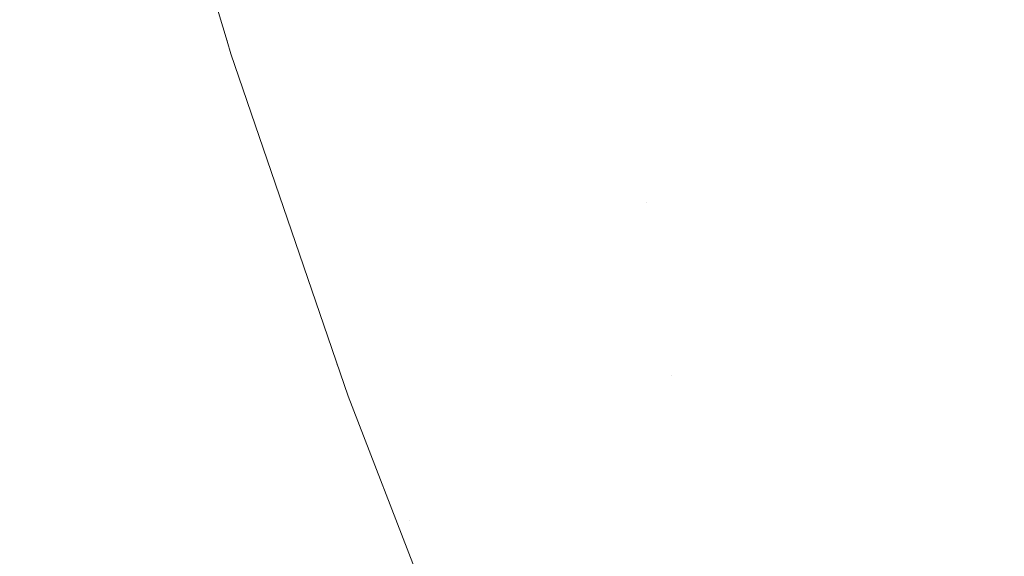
# Model space of a CAD drawing. Header units: centimetres. Extents: x -21.6 to 22.7, y 4.2 to 6.
# Tile 108 of 256: x -6.7031 to -6.6788, y 4.6159 to 4.6291. Entities that reach past the tile are written whole.
import ezdxf

# ---------------------------------------------------------------- set-up
doc = ezdxf.new("R2010")
doc.units = ezdxf.units.CM
doc.header["$LTSCALE"] = 2.54
doc.layers.add('Lucido design-1', color=7, linetype='Continuous')

# ---------------------------------------------------------------- blocks, each defined once
blk = doc.blocks.new('Gruppo-3-1')
at = {"color": 7, "linetype": 'Continuous', "lineweight": 9}
blk.add_3dface([(-21.503423, 5.900212, -2276.22217), (-21.503423, 4.300212, -2276.22217), (22.630348, 4.300212, -2276.22217), (22.630348, 5.900212, -2276.22217)], dxfattribs=at)
for points, invisible_edges in [([(-6.700391, 4.63646, -2276.923745), (-6.700524, 4.636976, -2276.92217), (-6.698022, 4.628596, -2276.92217), (-6.698038, 4.62859, -2276.923745)], 13), ([(-6.698022, 4.628596, -2276.92217), (-6.700524, 4.636976, -2276.92217), (-6.700524, 4.636976, -2276.72217), (-6.698022, 4.628596, -2276.72217)], 10), ([(-6.698009, 4.628603, -2276.71995), (-6.698022, 4.628596, -2276.72217), (-6.700524, 4.636976, -2276.72217), (-6.700362, 4.636472, -2276.71995)], 13), ([(-6.699382, 4.636869, -2276.706291), (-6.699066, 4.636997, -2276.703974), (-6.696733, 4.629192, -2276.703974), (-6.697044, 4.629048, -2276.706291)], 15), ([(-6.697534, 4.628822, -2276.710899), (-6.697714, 4.628739, -2276.713185), (-6.700063, 4.636593, -2276.713185), (-6.699879, 4.636668, -2276.710899)], 15), ([(-6.699879, 4.636668, -2276.710899), (-6.699653, 4.636759, -2276.7086), (-6.697311, 4.628925, -2276.7086), (-6.697534, 4.628822, -2276.710899)], 15), ([(-6.697044, 4.629048, -2276.706291), (-6.697311, 4.628925, -2276.7086), (-6.699653, 4.636759, -2276.7086), (-6.699382, 4.636869, -2276.706291)], 15), ([(-6.700641, 4.636359, -2276.930287), (-6.700545, 4.636398, -2276.928615), (-6.69819, 4.62852, -2276.928615), (-6.698284, 4.628476, -2276.930287)], 15), ([(-6.698118, 4.628553, -2276.926967), (-6.69819, 4.62852, -2276.928615), (-6.700545, 4.636398, -2276.928615), (-6.700472, 4.636428, -2276.926967)], 15), ([(-6.700472, 4.636428, -2276.926967), (-6.700421, 4.636448, -2276.925344), (-6.698067, 4.628576, -2276.925344), (-6.698118, 4.628553, -2276.926967)], 15), ([(-6.698038, 4.62859, -2276.923745), (-6.698067, 4.628576, -2276.925344), (-6.700421, 4.636448, -2276.925344), (-6.700391, 4.63646, -2276.923745)], 15), ([(-6.700362, 4.636472, -2276.71995), (-6.700303, 4.636496, -2276.717712), (-6.697951, 4.62863, -2276.717712), (-6.698009, 4.628603, -2276.71995)], 15), ([(-6.697853, 4.628675, -2276.715456), (-6.697951, 4.62863, -2276.717712), (-6.700303, 4.636496, -2276.717712), (-6.700204, 4.636536, -2276.715456)], 15), ([(-6.700204, 4.636536, -2276.715456), (-6.700063, 4.636593, -2276.713185), (-6.697714, 4.628739, -2276.713185), (-6.697853, 4.628675, -2276.715456)], 15), ([(-6.681914, 4.63603, -2276.661164), (-6.680673, 4.636603, -2276.65914), (-6.678269, 4.629522, -2276.65914), (-6.679489, 4.628885, -2276.661164)], 15), ([(-6.701278, 4.636102, -2276.93721), (-6.701079, 4.636182, -2276.935444), (-6.698715, 4.628277, -2276.935444), (-6.698911, 4.628187, -2276.93721)], 15), ([(-6.698546, 4.628355, -2276.933702), (-6.698715, 4.628277, -2276.935444), (-6.701079, 4.636182, -2276.935444), (-6.700907, 4.636252, -2276.933702)], 15), ([(-6.700907, 4.636252, -2276.933702), (-6.700762, 4.636311, -2276.931982), (-6.698403, 4.628421, -2276.931982), (-6.698546, 4.628355, -2276.933702)], 15), ([(-6.698284, 4.628476, -2276.930287), (-6.698403, 4.628421, -2276.931982), (-6.700762, 4.636311, -2276.931982), (-6.700641, 4.636359, -2276.930287)], 15), ([(-6.699388, 4.627966, -2276.940809), (-6.699672, 4.627836, -2276.942641), (-6.70205, 4.635789, -2276.942641), (-6.701762, 4.635906, -2276.940809)], 15), ([(-6.701762, 4.635906, -2276.940809), (-6.701505, 4.63601, -2276.938998), (-6.699135, 4.628083, -2276.938998), (-6.699388, 4.627966, -2276.940809)], 15), ([(-6.698911, 4.628187, -2276.93721), (-6.699135, 4.628083, -2276.938998), (-6.701505, 4.63601, -2276.938998), (-6.701278, 4.636102, -2276.93721)], 15), ([(-6.679489, 4.628885, -2276.661164), (-6.680667, 4.62827, -2276.663225), (-6.683113, 4.635476, -2276.663225), (-6.681914, 4.63603, -2276.661164)], 15), ([(-6.699987, 4.62769, -2276.944493), (-6.700334, 4.62753, -2276.946366), (-6.702722, 4.635517, -2276.946366), (-6.702369, 4.63566, -2276.944493)], 15), ([(-6.702369, 4.63566, -2276.944493), (-6.70205, 4.635789, -2276.942641), (-6.699672, 4.627836, -2276.942641), (-6.699987, 4.62769, -2276.944493)], 15), ([(-6.70311, 4.635361, -2276.948259), (-6.702722, 4.635517, -2276.946366), (-6.700334, 4.62753, -2276.946366), (-6.700716, 4.627354, -2276.948259)], 15), ([(-6.684268, 4.634943, -2276.665321), (-6.683113, 4.635476, -2276.663225), (-6.680667, 4.62827, -2276.663225), (-6.681802, 4.627678, -2276.665321)], 15), ([(-6.703992, 4.635003, -2276.952099), (-6.703533, 4.635189, -2276.95017), (-6.701132, 4.627162, -2276.95017), (-6.701585, 4.626953, -2276.952099)], 15), ([(-6.700716, 4.627354, -2276.948259), (-6.701132, 4.627162, -2276.95017), (-6.703533, 4.635189, -2276.95017), (-6.70311, 4.635361, -2276.948259)], 15), ([(-6.701585, 4.626953, -2276.952099), (-6.702076, 4.626726, -2276.954044), (-6.70449, 4.634802, -2276.954044), (-6.703992, 4.635003, -2276.952099)], 15), ([(-6.681802, 4.627678, -2276.665321), (-6.682893, 4.627108, -2276.667449), (-6.685379, 4.634431, -2276.667449), (-6.684268, 4.634943, -2276.665321)], 15), ([(-6.705028, 4.634585, -2276.956004), (-6.70449, 4.634802, -2276.954044), (-6.702076, 4.626726, -2276.954044), (-6.702605, 4.626482, -2276.956004)], 15), ([(-6.702605, 4.626482, -2276.956004), (-6.703174, 4.626219, -2276.957979), (-6.705606, 4.634351, -2276.957979), (-6.705028, 4.634585, -2276.956004)], 15), ([(-6.686444, 4.63394, -2276.669608), (-6.685379, 4.634431, -2276.667449), (-6.682893, 4.627108, -2276.667449), (-6.683939, 4.626562, -2276.669608)], 15), ([(-6.683939, 4.626562, -2276.669608), (-6.68494, 4.62604, -2276.671794), (-6.687462, 4.63347, -2276.671794), (-6.686444, 4.63394, -2276.669608)], 15), ([(-6.688434, 4.633021, -2276.674006), (-6.687462, 4.63347, -2276.671794), (-6.68494, 4.62604, -2276.671794), (-6.685895, 4.625542, -2276.674006)], 15), ([(-6.685895, 4.625542, -2276.674006), (-6.686804, 4.625067, -2276.676241), (-6.689359, 4.632594, -2276.676241), (-6.688434, 4.633021, -2276.674006)], 15), ([(-6.690236, 4.63219, -2276.678496), (-6.689359, 4.632594, -2276.676241), (-6.686804, 4.625067, -2276.676241), (-6.687666, 4.624618, -2276.678496)], 15), ([(-6.687666, 4.624618, -2276.678496), (-6.68848, 4.624192, -2276.680769), (-6.691065, 4.631807, -2276.680769), (-6.690236, 4.63219, -2276.678496)], 15), ([(-6.691847, 4.631446, -2276.683058), (-6.691065, 4.631807, -2276.680769), (-6.68848, 4.624192, -2276.680769), (-6.689248, 4.623792, -2276.683058)], 15), ([(-6.689248, 4.623792, -2276.683058), (-6.689968, 4.623416, -2276.68536), (-6.69258, 4.631108, -2276.68536), (-6.691847, 4.631446, -2276.683058)], 15), ([(-6.693265, 4.630792, -2276.687674), (-6.69258, 4.631108, -2276.68536), (-6.689968, 4.623416, -2276.68536), (-6.690641, 4.623064, -2276.687674)], 15), ([(-6.690641, 4.623064, -2276.687674), (-6.691267, 4.622738, -2276.689995), (-6.693902, 4.630498, -2276.689995), (-6.693265, 4.630792, -2276.687674)], 15), ([(-6.694491, 4.630226, -2276.692323), (-6.693902, 4.630498, -2276.689995), (-6.691267, 4.622738, -2276.689995), (-6.691846, 4.622435, -2276.692323)], 15), ([(-6.691846, 4.622435, -2276.692323), (-6.692379, 4.622158, -2276.694654), (-6.695033, 4.629976, -2276.694654), (-6.694491, 4.630226, -2276.692323)], 15), ([(-6.695527, 4.629748, -2276.696987), (-6.695033, 4.629976, -2276.694654), (-6.692379, 4.622158, -2276.694654), (-6.692865, 4.621904, -2276.696987)], 15), ([(-6.692865, 4.621904, -2276.696987), (-6.693305, 4.621674, -2276.699319), (-6.695975, 4.629541, -2276.699319), (-6.695527, 4.629748, -2276.696987)], 15), ([(-6.693699, 4.621468, -2276.701649), (-6.694049, 4.621286, -2276.703974), (-6.696733, 4.629192, -2276.703974), (-6.696377, 4.629356, -2276.701649)], 15), ([(-6.696377, 4.629356, -2276.701649), (-6.695975, 4.629541, -2276.699319), (-6.693305, 4.621674, -2276.699319), (-6.693699, 4.621468, -2276.701649)], 15), ([(-6.679489, 4.628885, -2276.661164), (-6.678269, 4.629522, -2276.65914), (-6.675533, 4.622372, -2276.65914), (-6.676729, 4.621671, -2276.661164)], 15), ([(-6.697044, 4.629048, -2276.706291), (-6.696733, 4.629192, -2276.703974), (-6.694049, 4.621286, -2276.703974), (-6.694355, 4.621126, -2276.706291)], 15), ([(-6.697534, 4.628822, -2276.710899), (-6.697311, 4.628925, -2276.7086), (-6.694617, 4.62099, -2276.7086), (-6.694836, 4.620875, -2276.710899)], 15), ([(-6.694355, 4.621126, -2276.706291), (-6.694617, 4.62099, -2276.7086), (-6.697311, 4.628925, -2276.7086), (-6.697044, 4.629048, -2276.706291)], 15), ([(-6.676729, 4.621671, -2276.661164), (-6.677883, 4.620994, -2276.663225), (-6.680667, 4.62827, -2276.663225), (-6.679489, 4.628885, -2276.661164)], 15), ([(-6.698009, 4.628603, -2276.71995), (-6.697951, 4.62863, -2276.717712), (-6.695246, 4.620661, -2276.717712), (-6.695303, 4.620631, -2276.71995)], 15), ([(-6.69515, 4.620711, -2276.715456), (-6.695246, 4.620661, -2276.717712), (-6.697951, 4.62863, -2276.717712), (-6.697853, 4.628675, -2276.715456)], 15), ([(-6.697853, 4.628675, -2276.715456), (-6.697714, 4.628739, -2276.713185), (-6.695014, 4.620783, -2276.713185), (-6.69515, 4.620711, -2276.715456)], 15), ([(-6.694836, 4.620875, -2276.710899), (-6.695014, 4.620783, -2276.713185), (-6.697714, 4.628739, -2276.713185), (-6.697534, 4.628822, -2276.710899)], 15), ([(-6.698546, 4.628355, -2276.933702), (-6.698403, 4.628421, -2276.931982), (-6.69569, 4.62043, -2276.931982), (-6.695831, 4.620356, -2276.933702)], 15), ([(-6.695574, 4.62049, -2276.930287), (-6.69569, 4.62043, -2276.931982), (-6.698403, 4.628421, -2276.931982), (-6.698284, 4.628476, -2276.930287)], 15), ([(-6.698284, 4.628476, -2276.930287), (-6.69819, 4.62852, -2276.928615), (-6.69548, 4.620539, -2276.928615), (-6.695574, 4.62049, -2276.930287)], 15), ([(-6.69541, 4.620576, -2276.926967), (-6.69548, 4.620539, -2276.928615), (-6.69819, 4.62852, -2276.928615), (-6.698118, 4.628553, -2276.926967)], 15), ([(-6.698118, 4.628553, -2276.926967), (-6.698067, 4.628576, -2276.925344), (-6.69536, 4.620602, -2276.925344), (-6.69541, 4.620576, -2276.926967)], 15), ([(-6.695331, 4.620617, -2276.923745), (-6.69536, 4.620602, -2276.925344), (-6.698067, 4.628576, -2276.925344), (-6.698038, 4.62859, -2276.923745)], 15), ([(-6.698038, 4.62859, -2276.923745), (-6.698022, 4.628596, -2276.92217), (-6.697931, 4.62829, -2276.92217)], 9), ([(-6.695331, 4.620617, -2276.923745), (-6.698038, 4.62859, -2276.923745), (-6.697931, 4.62829, -2276.92217)], 11), ([(-6.697931, 4.62829, -2276.72217), (-6.698022, 4.628596, -2276.72217), (-6.698009, 4.628603, -2276.71995)], 10), ([(-6.698022, 4.628596, -2276.72217), (-6.697931, 4.62829, -2276.72217), (-6.697931, 4.62829, -2276.92217), (-6.698022, 4.628596, -2276.92217)], 10), ([(-6.697931, 4.62829, -2276.72217), (-6.698009, 4.628603, -2276.71995), (-6.695303, 4.620631, -2276.71995)], 11), ([(-6.696189, 4.620169, -2276.93721), (-6.696409, 4.620054, -2276.938998), (-6.699135, 4.628083, -2276.938998), (-6.698911, 4.628187, -2276.93721)], 15), ([(-6.698911, 4.628187, -2276.93721), (-6.698715, 4.628277, -2276.935444), (-6.695997, 4.620269, -2276.935444), (-6.696189, 4.620169, -2276.93721)], 15), ([(-6.695831, 4.620356, -2276.933702), (-6.695997, 4.620269, -2276.935444), (-6.698715, 4.628277, -2276.935444), (-6.698546, 4.628355, -2276.933702)], 15), ([(-6.697931, 4.62829, -2276.92217), (-6.695036, 4.619833, -2276.92217), (-6.695331, 4.620617, -2276.923745)], 10), ([(-6.697931, 4.62829, -2276.92217), (-6.697931, 4.62829, -2276.72217), (-6.695036, 4.619833, -2276.72217), (-6.695036, 4.619833, -2276.92217)], 5), ([(-6.695303, 4.620631, -2276.71995), (-6.695036, 4.619833, -2276.72217), (-6.697931, 4.62829, -2276.72217)], 9), ([(-6.681802, 4.627678, -2276.665321), (-6.680667, 4.62827, -2276.663225), (-6.677883, 4.620994, -2276.663225), (-6.678995, 4.620341, -2276.665321)], 15), ([(-6.696658, 4.619924, -2276.940809), (-6.696937, 4.619779, -2276.942641), (-6.699672, 4.627836, -2276.942641), (-6.699388, 4.627966, -2276.940809)], 15), ([(-6.699388, 4.627966, -2276.940809), (-6.699135, 4.628083, -2276.938998), (-6.696409, 4.620054, -2276.938998), (-6.696658, 4.619924, -2276.940809)], 15), ([(-6.697246, 4.619617, -2276.944493), (-6.697588, 4.619439, -2276.946366), (-6.700334, 4.62753, -2276.946366), (-6.699987, 4.62769, -2276.944493)], 15), ([(-6.699987, 4.62769, -2276.944493), (-6.699672, 4.627836, -2276.942641), (-6.696937, 4.619779, -2276.942641), (-6.697246, 4.619617, -2276.944493)], 15), ([(-6.678995, 4.620341, -2276.665321), (-6.680064, 4.619714, -2276.667449), (-6.682893, 4.627108, -2276.667449), (-6.681802, 4.627678, -2276.665321)], 15), ([(-6.700716, 4.627354, -2276.948259), (-6.700334, 4.62753, -2276.946366), (-6.697588, 4.619439, -2276.946366), (-6.697963, 4.619243, -2276.948259)], 15), ([(-6.701585, 4.626953, -2276.952099), (-6.701132, 4.627162, -2276.95017), (-6.698372, 4.61903, -2276.95017), (-6.698817, 4.618797, -2276.952099)], 15), ([(-6.697963, 4.619243, -2276.948259), (-6.698372, 4.61903, -2276.95017), (-6.701132, 4.627162, -2276.95017), (-6.700716, 4.627354, -2276.948259)], 15), ([(-6.698817, 4.618797, -2276.952099), (-6.699299, 4.618546, -2276.954044), (-6.702076, 4.626726, -2276.954044), (-6.701585, 4.626953, -2276.952099)], 15), ([(-6.683939, 4.626562, -2276.669608), (-6.682893, 4.627108, -2276.667449), (-6.680064, 4.619714, -2276.667449), (-6.681089, 4.619113, -2276.669608)], 15), ([(-6.702605, 4.626482, -2276.956004), (-6.702076, 4.626726, -2276.954044), (-6.699299, 4.618546, -2276.954044), (-6.699819, 4.618275, -2276.956004)], 15), ([(-6.699819, 4.618275, -2276.956004), (-6.700378, 4.617983, -2276.957979), (-6.703174, 4.626219, -2276.957979), (-6.702605, 4.626482, -2276.956004)], 15), ([(-6.681089, 4.619113, -2276.669608), (-6.68207, 4.618538, -2276.671794), (-6.68494, 4.62604, -2276.671794), (-6.683939, 4.626562, -2276.669608)], 15), ([(-6.703785, 4.625938, -2276.959966), (-6.703174, 4.626219, -2276.957979), (-6.700378, 4.617983, -2276.957979), (-6.700978, 4.61767, -2276.959966)], 15), ([(-6.685895, 4.625542, -2276.674006), (-6.68494, 4.62604, -2276.671794), (-6.68207, 4.618538, -2276.671794), (-6.683005, 4.617989, -2276.674006)], 15), ([(-6.700978, 4.61767, -2276.959966), (-6.70162, 4.617335, -2276.961965), (-6.704438, 4.625636, -2276.961965), (-6.703785, 4.625938, -2276.959966)], 15), ([(-6.705134, 4.625315, -2276.963974), (-6.704438, 4.625636, -2276.961965), (-6.70162, 4.617335, -2276.961965), (-6.702304, 4.616978, -2276.963974)], 15), ([(-6.683005, 4.617989, -2276.674006), (-6.683896, 4.617467, -2276.676241), (-6.686804, 4.625067, -2276.676241), (-6.685895, 4.625542, -2276.674006)], 15), ([(-6.702304, 4.616978, -2276.963974), (-6.703033, 4.616597, -2276.96599), (-6.705876, 4.624973, -2276.96599), (-6.705134, 4.625315, -2276.963974)], 15), ([(-6.706663, 4.62461, -2276.968013), (-6.705876, 4.624973, -2276.96599), (-6.703033, 4.616597, -2276.96599), (-6.703806, 4.616194, -2276.968013)], 15), ([(-6.687666, 4.624618, -2276.678496), (-6.686804, 4.625067, -2276.676241), (-6.683896, 4.617467, -2276.676241), (-6.68474, 4.616972, -2276.678496)], 15), ([(-6.687055, 4.620356, -2276.680769), (-6.68848, 4.624192, -2276.680769), (-6.687666, 4.624618, -2276.678496)], 11), ([(-6.687666, 4.624618, -2276.678496), (-6.68474, 4.616972, -2276.678496), (-6.687055, 4.620356, -2276.680769)], 11), ([(-6.687815, 4.619935, -2276.683058), (-6.689248, 4.623792, -2276.683058), (-6.68848, 4.624192, -2276.680769), (-6.687055, 4.620356, -2276.680769)], 15), ([(-6.688529, 4.61954, -2276.68536), (-6.689968, 4.623416, -2276.68536), (-6.689248, 4.623792, -2276.683058), (-6.687815, 4.619935, -2276.683058)], 15), ([(-6.689195, 4.619171, -2276.687674), (-6.690641, 4.623064, -2276.687674), (-6.689968, 4.623416, -2276.68536), (-6.688529, 4.61954, -2276.68536)], 15), ([(-6.689815, 4.618828, -2276.689995), (-6.691267, 4.622738, -2276.689995), (-6.690641, 4.623064, -2276.687674), (-6.689195, 4.619171, -2276.687674)], 15), ([(-6.690388, 4.61851, -2276.692323), (-6.691846, 4.622435, -2276.692323), (-6.691267, 4.622738, -2276.689995), (-6.689815, 4.618828, -2276.689995)], 15), ([(-6.690915, 4.618218, -2276.694654), (-6.692379, 4.622158, -2276.694654), (-6.691846, 4.622435, -2276.692323), (-6.690388, 4.61851, -2276.692323)], 15), ([(-6.691397, 4.617952, -2276.696987), (-6.692865, 4.621904, -2276.696987), (-6.692379, 4.622158, -2276.694654), (-6.690915, 4.618218, -2276.694654)], 15), ([(-6.691832, 4.617711, -2276.699319), (-6.693305, 4.621674, -2276.699319), (-6.692865, 4.621904, -2276.696987), (-6.691397, 4.617952, -2276.696987)], 15), ([(-6.692223, 4.617494, -2276.701649), (-6.693699, 4.621468, -2276.701649), (-6.693305, 4.621674, -2276.699319), (-6.691832, 4.617711, -2276.699319)], 15), ([(-6.692569, 4.617302, -2276.703974), (-6.694049, 4.621286, -2276.703974), (-6.693699, 4.621468, -2276.701649), (-6.692223, 4.617494, -2276.701649)], 15), ([(-6.693132, 4.616991, -2276.7086), (-6.694617, 4.62099, -2276.7086), (-6.694355, 4.621126, -2276.706291), (-6.692872, 4.617135, -2276.706291)], 15), ([(-6.692872, 4.617135, -2276.706291), (-6.694355, 4.621126, -2276.706291), (-6.694049, 4.621286, -2276.703974), (-6.692569, 4.617302, -2276.703974)], 15), ([(-6.693524, 4.616774, -2276.713185), (-6.695014, 4.620783, -2276.713185), (-6.694836, 4.620875, -2276.710899), (-6.693349, 4.616871, -2276.710899)], 15), ([(-6.693349, 4.616871, -2276.710899), (-6.694836, 4.620875, -2276.710899), (-6.694617, 4.62099, -2276.7086), (-6.693132, 4.616991, -2276.7086)], 15), ([(-6.677458, 4.616655, -2276.665321), (-6.678995, 4.620341, -2276.665321), (-6.677883, 4.620994, -2276.663225), (-6.676358, 4.617337, -2276.663225)], 15), ([(-6.69541, 4.620576, -2276.926967), (-6.69536, 4.620602, -2276.925344), (-6.692279, 4.612549, -2276.925344), (-6.692328, 4.612521, -2276.926967)], 15), ([(-6.692251, 4.612566, -2276.923745), (-6.692279, 4.612549, -2276.925344), (-6.69536, 4.620602, -2276.925344), (-6.695331, 4.620617, -2276.923745)], 15), ([(-6.692251, 4.612566, -2276.923745), (-6.695331, 4.620617, -2276.923745), (-6.695036, 4.619833, -2276.92217)], 11), ([(-6.695303, 4.620631, -2276.71995), (-6.695246, 4.620661, -2276.717712), (-6.692168, 4.612615, -2276.717712), (-6.692223, 4.612582, -2276.71995)], 15), ([(-6.695036, 4.619833, -2276.72217), (-6.695303, 4.620631, -2276.71995), (-6.692223, 4.612582, -2276.71995)], 11), ([(-6.692073, 4.61267, -2276.715456), (-6.692168, 4.612615, -2276.717712), (-6.695246, 4.620661, -2276.717712), (-6.69515, 4.620711, -2276.715456)], 15), ([(-6.69515, 4.620711, -2276.715456), (-6.695014, 4.620783, -2276.713185), (-6.693524, 4.616774, -2276.713185)], 11), ([(-6.692073, 4.61267, -2276.715456), (-6.69515, 4.620711, -2276.715456), (-6.693524, 4.616774, -2276.713185)], 11), ([(-6.69274, 4.612279, -2276.933702), (-6.692903, 4.612184, -2276.935444), (-6.695997, 4.620269, -2276.935444), (-6.695831, 4.620356, -2276.933702)], 15), ([(-6.695831, 4.620356, -2276.933702), (-6.69569, 4.62043, -2276.931982), (-6.692602, 4.61236, -2276.931982), (-6.69274, 4.612279, -2276.933702)], 15), ([(-6.692488, 4.612427, -2276.930287), (-6.692602, 4.61236, -2276.931982), (-6.69569, 4.62043, -2276.931982), (-6.695574, 4.62049, -2276.930287)], 15), ([(-6.695574, 4.62049, -2276.930287), (-6.69548, 4.620539, -2276.928615), (-6.692397, 4.61248, -2276.928615), (-6.692488, 4.612427, -2276.930287)], 15), ([(-6.692328, 4.612521, -2276.926967), (-6.692397, 4.61248, -2276.928615), (-6.69548, 4.620539, -2276.928615), (-6.69541, 4.620576, -2276.926967)], 15), ([(-6.687055, 4.620356, -2276.680769), (-6.685538, 4.616503, -2276.680769), (-6.68629, 4.616062, -2276.683058), (-6.687815, 4.619935, -2276.683058)], 15), ([(-6.68474, 4.616972, -2276.678496), (-6.685538, 4.616503, -2276.680769), (-6.687055, 4.620356, -2276.680769)], 11), ([(-6.693092, 4.612073, -2276.93721), (-6.693307, 4.611947, -2276.938998), (-6.696409, 4.620054, -2276.938998), (-6.696189, 4.620169, -2276.93721)], 15), ([(-6.696189, 4.620169, -2276.93721), (-6.695997, 4.620269, -2276.935444), (-6.692903, 4.612184, -2276.935444), (-6.693092, 4.612073, -2276.93721)], 15), ([(-6.678515, 4.615999, -2276.667449), (-6.680064, 4.619714, -2276.667449), (-6.678995, 4.620341, -2276.665321), (-6.677458, 4.616655, -2276.665321)], 15), ([(-6.693551, 4.611804, -2276.940809), (-6.693824, 4.611644, -2276.942641), (-6.696937, 4.619779, -2276.942641), (-6.696658, 4.619924, -2276.940809)], 15), ([(-6.696658, 4.619924, -2276.940809), (-6.696409, 4.620054, -2276.938998), (-6.693307, 4.611947, -2276.938998), (-6.693551, 4.611804, -2276.940809)], 15), ([(-6.687815, 4.619935, -2276.683058), (-6.68629, 4.616062, -2276.683058), (-6.686996, 4.615648, -2276.68536), (-6.688529, 4.61954, -2276.68536)], 15), ([(-6.697246, 4.619617, -2276.944493), (-6.696937, 4.619779, -2276.942641), (-6.693824, 4.611644, -2276.942641), (-6.694127, 4.611466, -2276.944493)], 15), ([(-6.695036, 4.619833, -2276.92217), (-6.692225, 4.612578, -2276.92217), (-6.692251, 4.612566, -2276.923745)], 10), ([(-6.692225, 4.612578, -2276.92217), (-6.695036, 4.619833, -2276.92217), (-6.695036, 4.619833, -2276.72217), (-6.692225, 4.612578, -2276.72217)], 10), ([(-6.692223, 4.612582, -2276.71995), (-6.692225, 4.612578, -2276.72217), (-6.695036, 4.619833, -2276.72217)], 9), ([(-6.679528, 4.61537, -2276.669608), (-6.681089, 4.619113, -2276.669608), (-6.680064, 4.619714, -2276.667449), (-6.678515, 4.615999, -2276.667449)], 15), ([(-6.697963, 4.619243, -2276.948259), (-6.697588, 4.619439, -2276.946366), (-6.694462, 4.611269, -2276.946366), (-6.694829, 4.611054, -2276.948259)], 15), ([(-6.694127, 4.611466, -2276.944493), (-6.694462, 4.611269, -2276.946366), (-6.697588, 4.619439, -2276.946366), (-6.697246, 4.619617, -2276.944493)], 15), ([(-6.688529, 4.61954, -2276.68536), (-6.686996, 4.615648, -2276.68536), (-6.687656, 4.615261, -2276.687674), (-6.689195, 4.619171, -2276.687674)], 15), ([(-6.694829, 4.611054, -2276.948259), (-6.69523, 4.610819, -2276.95017), (-6.698372, 4.61903, -2276.95017), (-6.697963, 4.619243, -2276.948259)], 15), ([(-6.689195, 4.619171, -2276.687674), (-6.687656, 4.615261, -2276.687674), (-6.688269, 4.614902, -2276.689995), (-6.689815, 4.618828, -2276.689995)], 15), ([(-6.698817, 4.618797, -2276.952099), (-6.698372, 4.61903, -2276.95017), (-6.69523, 4.610819, -2276.95017), (-6.695666, 4.610563, -2276.952099)], 15), ([(-6.680498, 4.614768, -2276.671794), (-6.68207, 4.618538, -2276.671794), (-6.681089, 4.619113, -2276.669608), (-6.679528, 4.61537, -2276.669608)], 15), ([(-6.695666, 4.610563, -2276.952099), (-6.696138, 4.610286, -2276.954044), (-6.699299, 4.618546, -2276.954044), (-6.698817, 4.618797, -2276.952099)], 15), ([(-6.689815, 4.618828, -2276.689995), (-6.688269, 4.614902, -2276.689995), (-6.688836, 4.614569, -2276.692323), (-6.690388, 4.61851, -2276.692323)], 15), ([(-6.699819, 4.618275, -2276.956004), (-6.699299, 4.618546, -2276.954044), (-6.696138, 4.610286, -2276.954044), (-6.696648, 4.609987, -2276.956004)], 15), ([(-6.690388, 4.61851, -2276.692323), (-6.688836, 4.614569, -2276.692323), (-6.689358, 4.614263, -2276.694654), (-6.690915, 4.618218, -2276.694654)], 15), ([(-6.681423, 4.614194, -2276.674006), (-6.683005, 4.617989, -2276.674006), (-6.68207, 4.618538, -2276.671794), (-6.680498, 4.614768, -2276.671794)], 15), ([(-6.696648, 4.609987, -2276.956004), (-6.697196, 4.609666, -2276.957979), (-6.700378, 4.617983, -2276.957979), (-6.699819, 4.618275, -2276.956004)], 15), ([(-6.690915, 4.618218, -2276.694654), (-6.689358, 4.614263, -2276.694654), (-6.689834, 4.613984, -2276.696987), (-6.691397, 4.617952, -2276.696987)], 15), ([(-6.700978, 4.61767, -2276.959966), (-6.700378, 4.617983, -2276.957979), (-6.697196, 4.609666, -2276.957979), (-6.697784, 4.609321, -2276.959966)], 15), ([(-6.691397, 4.617952, -2276.696987), (-6.689834, 4.613984, -2276.696987), (-6.690265, 4.613731, -2276.699319), (-6.691832, 4.617711, -2276.699319)], 15), ([(-6.682303, 4.613647, -2276.676241), (-6.683896, 4.617467, -2276.676241), (-6.683005, 4.617989, -2276.674006), (-6.681423, 4.614194, -2276.674006)], 15), ([(-6.691832, 4.617711, -2276.699319), (-6.690265, 4.613731, -2276.699319), (-6.690652, 4.613504, -2276.701649), (-6.692223, 4.617494, -2276.701649)], 15), ([(-6.697784, 4.609321, -2276.959966), (-6.698412, 4.608952, -2276.961965), (-6.70162, 4.617335, -2276.961965), (-6.700978, 4.61767, -2276.959966)], 15), ([(-6.692223, 4.617494, -2276.701649), (-6.690652, 4.613504, -2276.701649), (-6.690995, 4.613303, -2276.703974), (-6.692569, 4.617302, -2276.703974)], 15), ([(-6.683138, 4.613129, -2276.678496), (-6.68474, 4.616972, -2276.678496), (-6.683896, 4.617467, -2276.676241), (-6.682303, 4.613647, -2276.676241)], 15), ([(-6.702304, 4.616978, -2276.963974), (-6.70162, 4.617335, -2276.961965), (-6.698412, 4.608952, -2276.961965), (-6.699083, 4.608559, -2276.963974)], 15), ([(-6.692569, 4.617302, -2276.703974), (-6.690995, 4.613303, -2276.703974), (-6.691294, 4.613127, -2276.706291), (-6.692872, 4.617135, -2276.706291)], 15), ([(-6.699083, 4.608559, -2276.963974), (-6.699797, 4.60814, -2276.96599), (-6.703033, 4.616597, -2276.96599), (-6.702304, 4.616978, -2276.963974)], 15), ([(-6.693132, 4.616991, -2276.7086), (-6.691551, 4.612977, -2276.7086), (-6.691766, 4.612851, -2276.710899), (-6.693349, 4.616871, -2276.710899)], 15), ([(-6.692872, 4.617135, -2276.706291), (-6.691294, 4.613127, -2276.706291), (-6.691551, 4.612977, -2276.7086), (-6.693132, 4.616991, -2276.7086)], 15), ([(-6.683928, 4.612639, -2276.680769), (-6.685538, 4.616503, -2276.680769), (-6.68474, 4.616972, -2276.678496), (-6.683138, 4.613129, -2276.678496)], 15), ([(-6.693349, 4.616871, -2276.710899), (-6.691766, 4.612851, -2276.710899), (-6.69194, 4.612749, -2276.713185), (-6.693524, 4.616774, -2276.713185)], 15), ([(-6.693524, 4.616774, -2276.713185), (-6.69194, 4.612749, -2276.713185), (-6.692073, 4.61267, -2276.715456)], 11), ([(-6.703806, 4.616194, -2276.968013), (-6.703033, 4.616597, -2276.96599), (-6.699797, 4.60814, -2276.96599), (-6.700555, 4.607696, -2276.968013)], 15), ([(-6.684671, 4.612178, -2276.683058), (-6.68629, 4.616062, -2276.683058), (-6.685538, 4.616503, -2276.680769), (-6.683928, 4.612639, -2276.680769)], 15), ([(-6.700555, 4.607696, -2276.968013), (-6.701358, 4.607225, -2276.97004), (-6.704626, 4.615766, -2276.97004), (-6.703806, 4.616194, -2276.968013)], 15), ([(-6.685369, 4.611745, -2276.68536), (-6.686996, 4.615648, -2276.68536), (-6.68629, 4.616062, -2276.683058), (-6.684671, 4.612178, -2276.683058)], 15), ([(-6.678515, 4.615999, -2276.667449), (-6.676873, 4.612275, -2276.667449), (-6.677874, 4.611618, -2276.669608), (-6.679528, 4.61537, -2276.669608)], 15)]:
    blk.add_3dface(points, dxfattribs=dict(at, invisible_edges=invisible_edges))
blk = doc.blocks.new('Gruppo-4-1')
at = {"color": 7}
blk.add_blockref('Gruppo-3-1', (0, 0), dxfattribs=at)

msp = doc.modelspace()

# ---------------------------------------------------------------- block references
at = {"layer": 'Lucido design-1', "color": 7}
msp.add_blockref('Gruppo-4-1', (0, 0), dxfattribs=at)

doc.saveas('drawing.dxf')
